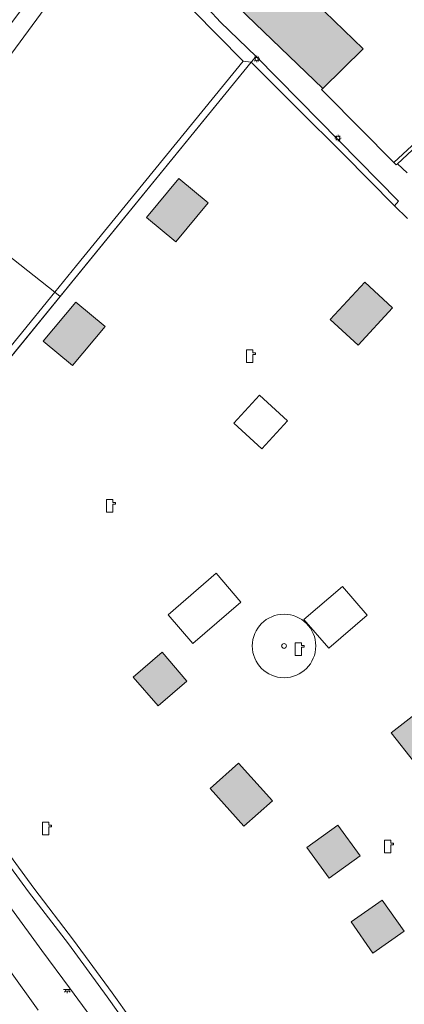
# Model space of a CAD drawing. Header units: metres. Extents: x 187482 to 189800, y 333582 to 335019.
# Tile 236 of 256: x 189140 to 189170, y 334400 to 334478. Entities that reach past the tile are written whole.
import ezdxf

# ---------------------------------------------------------------- set-up
doc = ezdxf.new("R2010")
doc.units = ezdxf.units.M
doc.layers.get('0').update_dxf_attribs({"color": 252, "lineweight": 18})
for name, color, linetype, lineweight in [('B-WE-GR-BEPLANTING_CULTUUR_HEESTERS-GV', 252, 'Continuous', 18), ('B-WE-GR-BOOM-S', 252, 'Continuous', 18), ('B-WE-GR-HAAG-G', 252, 'GR-HAAG1-SO', 18), ('B-WE-IE-MEUBILAIR-S', 252, 'Continuous', 18), ('B-WE-IE-TERREINAFSCHEIDING_KUNSTMATIG_HEKWERK-G', 252, 'IE-TERREINAFSCHEIDING_KUNSTMATIG-SO', 18), ('B-WE-IE-TERREINAFSCHEIDING_KUNSTMATIG_MUUR-G', 252, 'IE-TERREINAFSCHEIDING_KUNSTMATIG-SO', 18), ('B-WE-KL-WATER-S', 252, 'Continuous', 18), ('B-WE-OG-BEBOUWING-GV', 252, 'Continuous', 18), ('B-WE-OG-TERREIN_BEGROEID-GV', 252, 'Continuous', 18), ('B-WE-OG-TERREIN_ERF-GV', 252, 'Continuous', 18), ('B-WE-OG-WEG-GV', 252, 'Continuous', 18), ('B-WE-VH-GESLOTENVERHARDING_ASFALT-GV', 252, 'Continuous', 18), ('B-WE-VH-HALFVERHARDING_GRAVEL-GV', 252, 'Continuous', 18)]:
    doc.layers.add(name, color=color, linetype=linetype, lineweight=lineweight)
doc.layers.add('B-WE-OG-BEBOUWING-V', color=7, linetype='Continuous', lineweight=18, true_color=0xf0f0f0)
doc.linetypes.add('GR-HAAG1-SO', pattern='A,6,[176,NLCS.SHX,S=0.125,R=0,X=0,Y=0],-2', length=8)
doc.linetypes.add('IE-TERREINAFSCHEIDING_KUNSTMATIG-SO', pattern='A,4,[82,NLCS.SHX,S=0.75,R=90,X=0,Y=0],4,-2', length=10)

# ---------------------------------------------------------------- blocks, each defined once
blk = doc.blocks.new('SKL-WATER_POMP-SO')
at = {"color": 0, "linetype": 'ByBlock', "lineweight": 18}
blk.add_lwpolyline([(1, 1.09), (1, 2), (-1, 2), (-1, -2), (1, -2), (1, 0.57), (1.85, 0.57), (1.85, 1.09)], close=True, dxfattribs=at)
blk = doc.blocks.new('SIE-MEUBILAIR_PAAL_LICHTMAST-SO')
for points in [[(-0.62, 0), (-1, 0)], [(-0.71, 0.71), (-0.44, 0.44)], [(0, 1), (0, 0.62)], [(0.44, 0.44), (0.71, 0.71)], [(1, 0), (0.62, 0)], [(-0.71, -0.71), (-0.44, -0.44)], [(0, -0.62), (0, -1)], [(0.44, -0.44), (0.71, -0.71)]]:
    blk.add_lwpolyline(points)
blk.add_circle((0, 0), 0.5)
blk = doc.blocks.new('SIE-MEUBILAIR_LICHTPUNT-SO')
at = {"color": 0, "linetype": 'ByBlock', "lineweight": 18}
for points in [[(-0.62, 0), (-1.25, 0)], [(0.62, 0), (1.25, 0)], [(-0.46, -0.43), (-0.92, -0.85)], [(0, -0.62), (0, -1.25)], [(0.46, -0.43), (0.92, -0.85)]]:
    blk.add_lwpolyline(points, dxfattribs=at)
blk.add_lwpolyline([(0, 0), (0.62, 0, -1), (-0.62, 0)], format="xyb", close=True, dxfattribs=at)
blk = doc.blocks.new('SGR-BOOM_GBKN-SO')
at = {"color": 0, "linetype": 'ByBlock', "lineweight": 18}
for radius in [2, 0.15]:
    blk.add_circle((0, 0), radius, dxfattribs=at)

msp = doc.modelspace()

# ---------------------------------------------------------------- hatches: boundary and pattern name
at = {"layer": 'B-WE-OG-BEBOUWING-V'}
h = msp.add_hatch(color=256, dxfattribs=at)
h.dxf.hatch_style = 1
h.paths.add_polyline_path([(189163.917, 334472.189), (189167.119, 334475.296), (189162.534, 334479.733), (189162.006, 334479.179), (189155.911, 334485.245), (189157.382, 334486.876), (189150.002, 334493.601), (189146.011, 334489.095), (189153.259, 334482.448)], flags=17)
h = msp.add_hatch(color=256, dxfattribs=at)
h.dxf.hatch_style = 1
h.paths.add_polyline_path([(189150.038, 334462.011), (189152.344, 334460.092), (189154.902, 334463.167), (189152.596, 334465.086)], flags=17)
h = msp.add_hatch(color=256, dxfattribs=at)
h.dxf.hatch_style = 1
h.paths.add_polyline_path([(189164.513, 334453.99), (189166.714, 334451.952), (189169.431, 334454.888), (189167.23, 334456.925)], flags=17)
h = msp.add_hatch(color=256, dxfattribs=at)
h.dxf.hatch_style = 1
h.paths.add_polyline_path([(189141.906, 334452.267), (189144.216, 334450.352), (189146.769, 334453.431), (189144.46, 334455.346)], flags=17)
h = msp.add_hatch(color=256, dxfattribs=at)
h.dxf.hatch_style = 1
h.paths.add_polyline_path([(189148.992, 334425.808), (189150.945, 334423.531), (189153.223, 334425.483), (189151.27, 334427.761)], flags=17)
h = msp.add_hatch(color=256, dxfattribs=at)
h.dxf.hatch_style = 1
h.paths.add_polyline_path([(189173.532, 334420.9), (189171.686, 334423.264), (189169.321, 334421.418), (189171.168, 334419.054)], flags=17)
h = msp.add_hatch(color=256, dxfattribs=at)
h.dxf.hatch_style = 1
h.paths.add_polyline_path([(189157.717, 334414.056), (189159.953, 334416.056), (189157.286, 334419.037), (189155.051, 334417.037)], flags=17)
h = msp.add_hatch(color=256, dxfattribs=at)
h.dxf.hatch_style = 1
h.paths.add_polyline_path([(189164.428, 334409.961), (189166.862, 334411.715), (189165.107, 334414.149), (189162.674, 334412.394)], flags=17)
h = msp.add_hatch(color=256, dxfattribs=at)
h.dxf.hatch_style = 1
h.paths.add_polyline_path([(189166.149, 334406.519), (189167.875, 334404.065), (189170.328, 334405.791), (189168.603, 334408.245)], flags=17)

# ---------------------------------------------------------------- linework, layer by layer
at = {"layer": 'B-WE-GR-BEPLANTING_CULTUUR_HEESTERS-GV', "flags": 128}
for points in [[(189158.667, 334474.686), (189155.867, 334477.415), (189154.9, 334478.446), (189153.558, 334479.883), (189152.318, 334481.24), (189150.948, 334482.592), (189149.655, 334483.992), (189148.554, 334485.129), (189147.708, 334485.955), (189145.942, 334483.562), (189146.675, 334482.95), (189147.738, 334484.39), (189157.654, 334474.343), (189158.286, 334474.261)], [(189181.445, 334477.083), (189181.274, 334477.22), (189169.532, 334466.349), (189169.717, 334466.161), (189169.802, 334466.245)], [(189162.057, 334471.268), (189158.667, 334474.686), (189158.286, 334474.261), (189161.899, 334470.639), (189165.558, 334467.007), (189169.575, 334462.938), (189169.882, 334463.292), (189165.183, 334468.075)], [(189144.517, 334458.23), (189142.816, 334456.143), (189143.225, 334455.804), (189158.286, 334474.261), (189157.654, 334474.343)], [(189137.473, 334448.753), (189143.225, 334455.804), (189142.816, 334456.143), (189137.07, 334449.095)]]:
    msp.add_lwpolyline(points, close=True, dxfattribs=at)
for points in [[(189150.319, 334396.722), (189147.335, 334400.923), (189144.285, 334405.09), (189141.151, 334409.192), (189138.089, 334413.342)], [(189137.671, 334413.066), (189140.751, 334408.892), (189143.885, 334404.791), (189146.929, 334400.631), (189149.912, 334396.432)]]:
    msp.add_lwpolyline(points, dxfattribs=at)
at = {"layer": 'B-WE-GR-HAAG-G', "ltscale": 0.2, "flags": 128}
for points in [[(189158.286, 334474.261), (189158.667, 334474.686)], [(189137.671, 334413.066), (189140.751, 334408.892)], [(189140.751, 334408.892), (189143.885, 334404.791)], [(189143.885, 334404.791), (189146.929, 334400.631)], [(189146.929, 334400.631), (189149.912, 334396.432)]]:
    msp.add_lwpolyline(points, dxfattribs=at)
at = {"layer": 'B-WE-IE-TERREINAFSCHEIDING_KUNSTMATIG_HEKWERK-G', "ltscale": 0.2, "flags": 128}
for points in [[(189158.286, 334474.261), (189124.61, 334432.99)], [(189158.286, 334474.261), (189161.899, 334470.639)], [(189161.899, 334470.639), (189165.558, 334467.007)], [(189165.558, 334467.007), (189169.575, 334462.938)], [(189169.802, 334466.245), (189170.565, 334465.544)], [(189131.895, 334464.756), (189142.816, 334456.143)], [(189169.575, 334462.938), (189170.612, 334461.944)], [(189138.089, 334413.342), (189141.151, 334409.192)], [(189141.151, 334409.192), (189144.285, 334405.09)], [(189144.285, 334405.09), (189147.335, 334400.923)], [(189147.335, 334400.923), (189150.319, 334396.722)]]:
    msp.add_lwpolyline(points, dxfattribs=at)
at = {"layer": 'B-WE-IE-TERREINAFSCHEIDING_KUNSTMATIG_MUUR-G', "ltscale": 0.2, "flags": 128}
for points in [[(189163.917, 334472.189), (189163.835, 334472.109), (189164.178, 334471.769)], [(189164.178, 334471.769), (189169.532, 334466.349), (189169.717, 334466.161)], [(189169.717, 334466.161), (189169.802, 334466.245)]]:
    msp.add_lwpolyline(points, dxfattribs=at)
at = {"layer": 'B-WE-OG-BEBOUWING-GV', "flags": 128}
for points in [[(189163.917, 334472.189), (189167.119, 334475.296), (189162.534, 334479.733), (189162.006, 334479.179), (189155.911, 334485.245), (189157.382, 334486.876), (189150.002, 334493.601), (189146.011, 334489.095), (189153.259, 334482.448)], [(189150.038, 334462.011), (189152.344, 334460.092), (189154.902, 334463.167), (189152.596, 334465.086)], [(189164.513, 334453.99), (189166.714, 334451.952), (189169.431, 334454.888), (189167.23, 334456.925)], [(189141.906, 334452.267), (189144.216, 334450.352), (189146.769, 334453.431), (189144.46, 334455.346)], [(189158.945, 334448.019), (189156.909, 334445.816), (189159.112, 334443.78), (189161.148, 334445.984)], [(189151.733, 334430.719), (189153.692, 334428.447), (189157.479, 334431.711), (189155.521, 334433.983)], [(189164.389, 334428.075), (189167.426, 334430.678), (189165.473, 334432.956), (189162.436, 334430.353)], [(189148.992, 334425.808), (189150.945, 334423.531), (189153.223, 334425.483), (189151.27, 334427.761)], [(189173.532, 334420.9), (189171.686, 334423.264), (189169.321, 334421.418), (189171.168, 334419.054)], [(189157.717, 334414.056), (189159.953, 334416.056), (189157.286, 334419.037), (189155.051, 334417.037)], [(189164.428, 334409.961), (189166.862, 334411.715), (189165.107, 334414.149), (189162.674, 334412.394)], [(189166.149, 334406.519), (189167.875, 334404.065), (189170.328, 334405.791), (189168.603, 334408.245)]]:
    msp.add_lwpolyline(points, close=True, dxfattribs=at)
at = {"layer": 'B-WE-OG-TERREIN_BEGROEID-GV', "flags": 128}
msp.add_lwpolyline([(189141.5, 334399.576), (189139.199, 334402.788), (189137.011, 334405.854), (189136.099, 334407.157), (189135.442, 334408.08), (189134.775, 334409.17), (189134.089, 334410.224), (189133.522, 334411.2), (189133.033, 334412.168), (189132.538, 334413.155), (189132.015, 334414.214), (189131.812, 334414.686), (189131.501, 334415.409), (189131.054, 334416.417), (189130.634, 334417.408), (189123.329, 334412.066), (189123.598, 334412.02), (189123.858, 334411.903), (189124.084, 334411.733), (189124.33, 334411.482), (189125.403, 334410.223), (189127.035, 334408.308), (189130.648, 334403.913), (189134.087, 334399.707)], dxfattribs=at)
at = {"layer": 'B-WE-OG-TERREIN_ERF-GV', "flags": 128}
for points in [[(189157.654, 334474.343), (189147.738, 334484.39), (189146.675, 334482.95), (189145.942, 334483.562), (189147.708, 334485.955), (189147.575, 334486.084), (189146.931, 334485.208), (189131.895, 334464.756), (189142.816, 334456.143), (189144.517, 334458.23)], [(189150.038, 334462.011), (189152.596, 334465.086), (189154.902, 334463.167), (189152.344, 334460.092)], [(189164.513, 334453.99), (189167.23, 334456.925), (189169.431, 334454.888), (189166.714, 334451.952)], [(189141.906, 334452.267), (189144.46, 334455.346), (189146.769, 334453.431), (189144.216, 334450.352)], [(189156.909, 334445.816), (189158.945, 334448.019), (189161.148, 334445.984), (189159.112, 334443.78)], [(189151.733, 334430.719), (189155.521, 334433.983), (189157.479, 334431.711), (189153.692, 334428.447)], [(189164.389, 334428.075), (189162.436, 334430.353), (189165.473, 334432.956), (189167.426, 334430.678)], [(189150.945, 334423.531), (189148.992, 334425.808), (189151.27, 334427.761), (189153.223, 334425.483)], [(189171.686, 334423.264), (189173.532, 334420.9), (189171.168, 334419.054), (189169.321, 334421.418)], [(189157.717, 334414.056), (189155.051, 334417.037), (189157.286, 334419.037), (189159.953, 334416.056)], [(189166.862, 334411.715), (189164.428, 334409.961), (189162.674, 334412.394), (189165.107, 334414.149)], [(189167.875, 334404.065), (189166.149, 334406.519), (189168.603, 334408.245), (189170.328, 334405.791)]]:
    msp.add_lwpolyline(points, close=True, dxfattribs=at)
for points in [[(189162.534, 334479.733), (189167.119, 334475.296), (189163.917, 334472.189), (189163.835, 334472.109), (189164.178, 334471.769), (189169.532, 334466.349), (189181.274, 334477.22)], [(189181.445, 334477.083), (189169.802, 334466.245), (189170.565, 334465.544)], [(189170.612, 334461.944), (189169.575, 334462.938), (189165.558, 334467.007), (189161.899, 334470.639), (189158.286, 334474.261), (189143.225, 334455.804), (189137.473, 334448.753), (189124.61, 334432.99), (189126.628, 334430.397), (189129.822, 334426.32), (189131.489, 334424.348), (189133.098, 334422.312), (189134.537, 334420.213), (189135.64, 334417.886), (189136.779, 334415.579), (189138.089, 334413.342), (189141.151, 334409.192), (189144.285, 334405.09), (189147.335, 334400.923), (189150.319, 334396.722)], [(189137.07, 334449.095), (189142.816, 334456.143), (189131.895, 334464.756)]]:
    msp.add_lwpolyline(points, dxfattribs=at)
at = {"layer": 'B-WE-OG-WEG-GV', "flags": 128}
for points in [[(189149.912, 334396.432), (189146.929, 334400.631), (189143.885, 334404.791), (189140.751, 334408.892), (189137.671, 334413.066)], [(189139.391, 334407.543), (189141.801, 334404.27), (189143.967, 334401.333), (189146.679, 334397.661)]]:
    msp.add_lwpolyline(points, dxfattribs=at)
at = {"layer": 'B-WE-VH-GESLOTENVERHARDING_ASFALT-GV', "flags": 128}
for points in [[(189146.679, 334397.661), (189143.967, 334401.333), (189141.801, 334404.27), (189139.391, 334407.543)], [(189139.199, 334402.788), (189141.5, 334399.576)]]:
    msp.add_lwpolyline(points, dxfattribs=at)
at = {"layer": 'B-WE-VH-HALFVERHARDING_GRAVEL-GV', "flags": 128}
for points in [[(189143.454, 334482.749), (189130.649, 334465.738), (189131.895, 334464.756), (189146.931, 334485.208)], [(189170.565, 334465.544), (189169.802, 334466.245), (189169.717, 334466.161), (189169.532, 334466.349), (189164.178, 334471.769), (189163.835, 334472.109), (189163.917, 334472.189), (189153.259, 334482.448)], [(189154.9, 334478.446), (189155.867, 334477.415), (189158.667, 334474.686), (189162.057, 334471.268), (189165.183, 334468.075), (189169.882, 334463.292), (189169.575, 334462.938), (189170.612, 334461.944)]]:
    msp.add_lwpolyline(points, dxfattribs=at)

# ---------------------------------------------------------------- block references
at = {"layer": 'B-WE-GR-BOOM-S', "xscale": 1.25, "yscale": 1.25, "zscale": 1.25}
msp.add_blockref('SGR-BOOM_GBKN-SO', (189160.872, 334428.261), dxfattribs=at)
at = {"layer": 'B-WE-IE-MEUBILAIR-S', "xscale": 0.25, "yscale": 0.25, "zscale": 0.25}
for name, p in [('SIE-MEUBILAIR_PAAL_LICHTMAST-SO', (189158.719, 334474.504)), ('SIE-MEUBILAIR_PAAL_LICHTMAST-SO', (189165.124, 334468.277)), ('SIE-MEUBILAIR_LICHTPUNT-SO', (189143.797, 334401.208))]:
    msp.add_blockref(name, p, dxfattribs=at)
at = {"layer": 'B-WE-KL-WATER-S', "xscale": 0.25, "yscale": 0.25, "zscale": 0.25}
for p in [(189158.167, 334451.085), (189147.135, 334439.296), (189161.99, 334428.012), (189142.098, 334413.872), (189169.039, 334412.464)]:
    msp.add_blockref('SKL-WATER_POMP-SO', p, dxfattribs=at)

doc.saveas('drawing.dxf')
